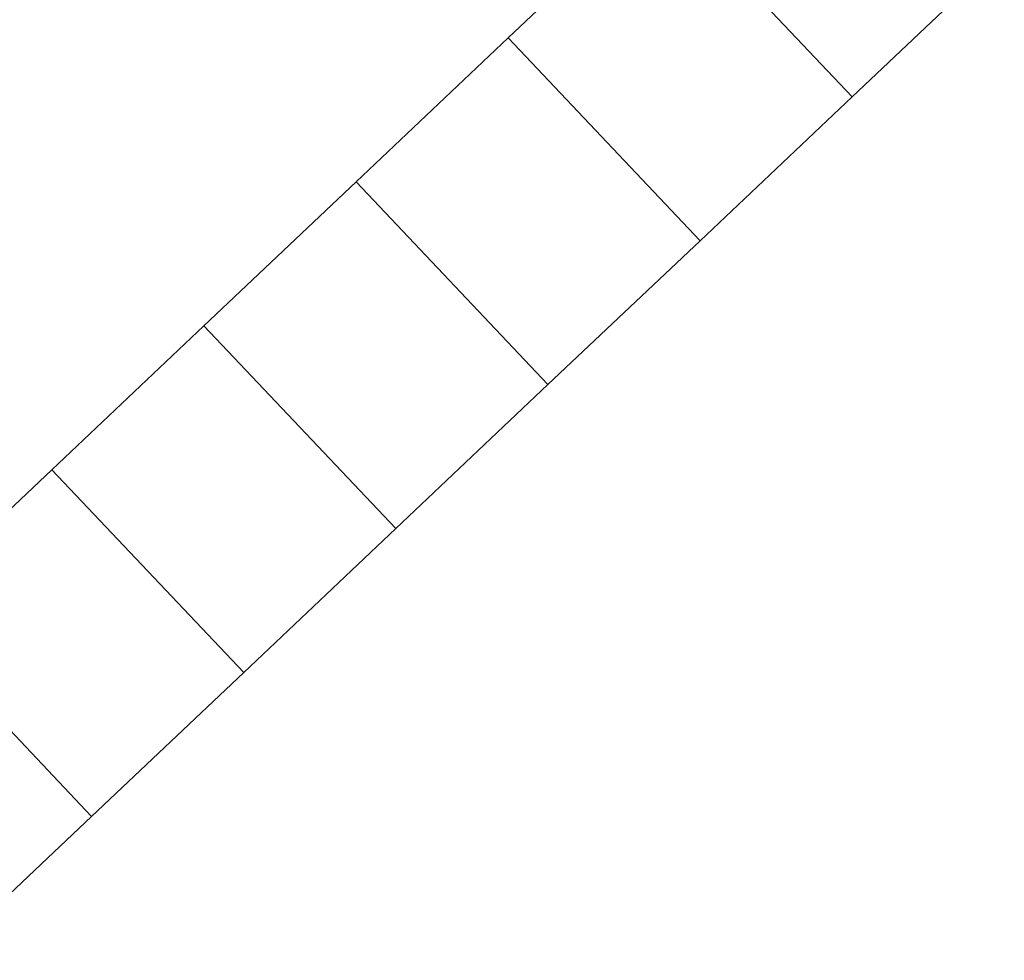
# Model space of a CAD drawing. Header units: metres. Extents: x 134994 to 136506, y 457393 to 459006.
# Tile 100 of 171: x 135668 to 135689, y 458238 to 458259. Entities that reach past the tile are written whole.
import ezdxf

# ---------------------------------------------------------------- set-up
doc = ezdxf.new("R2010")
doc.units = ezdxf.units.M
doc.layers.add('N-WE-KG_BEBOUWING', color=250, linetype='Continuous', lineweight=13)

msp = doc.modelspace()

# ---------------------------------------------------------------- linework, layer by layer
at = {"layer": 'N-WE-KG_BEBOUWING', "flags": 128}
for points in [[(135682.075, 458261.283), (135685.344, 458264.375), (135689.467, 458260.017), (135686.198, 458256.924), (135682.075, 458261.283)], [(135678.806, 458258.19), (135682.075, 458261.283), (135686.198, 458256.924), (135682.929, 458253.831), (135678.806, 458258.19)], [(135675.537, 458255.097), (135678.806, 458258.19), (135682.929, 458253.831), (135679.661, 458250.739), (135675.537, 458255.097)], [(135672.268, 458252.005), (135675.537, 458255.097), (135679.661, 458250.739), (135676.392, 458247.646), (135672.268, 458252.005)], [(135668.999, 458248.912), (135672.268, 458252.005), (135676.392, 458247.646), (135673.123, 458244.554), (135668.999, 458248.912)], [(135665.73, 458245.82), (135668.999, 458248.912), (135673.123, 458244.554), (135669.854, 458241.461), (135665.73, 458245.82)], [(135662.461, 458242.727), (135665.73, 458245.82), (135669.854, 458241.461), (135666.585, 458238.368), (135662.461, 458242.727)]]:
    msp.add_lwpolyline(points, dxfattribs=at)

doc.saveas('drawing.dxf')
